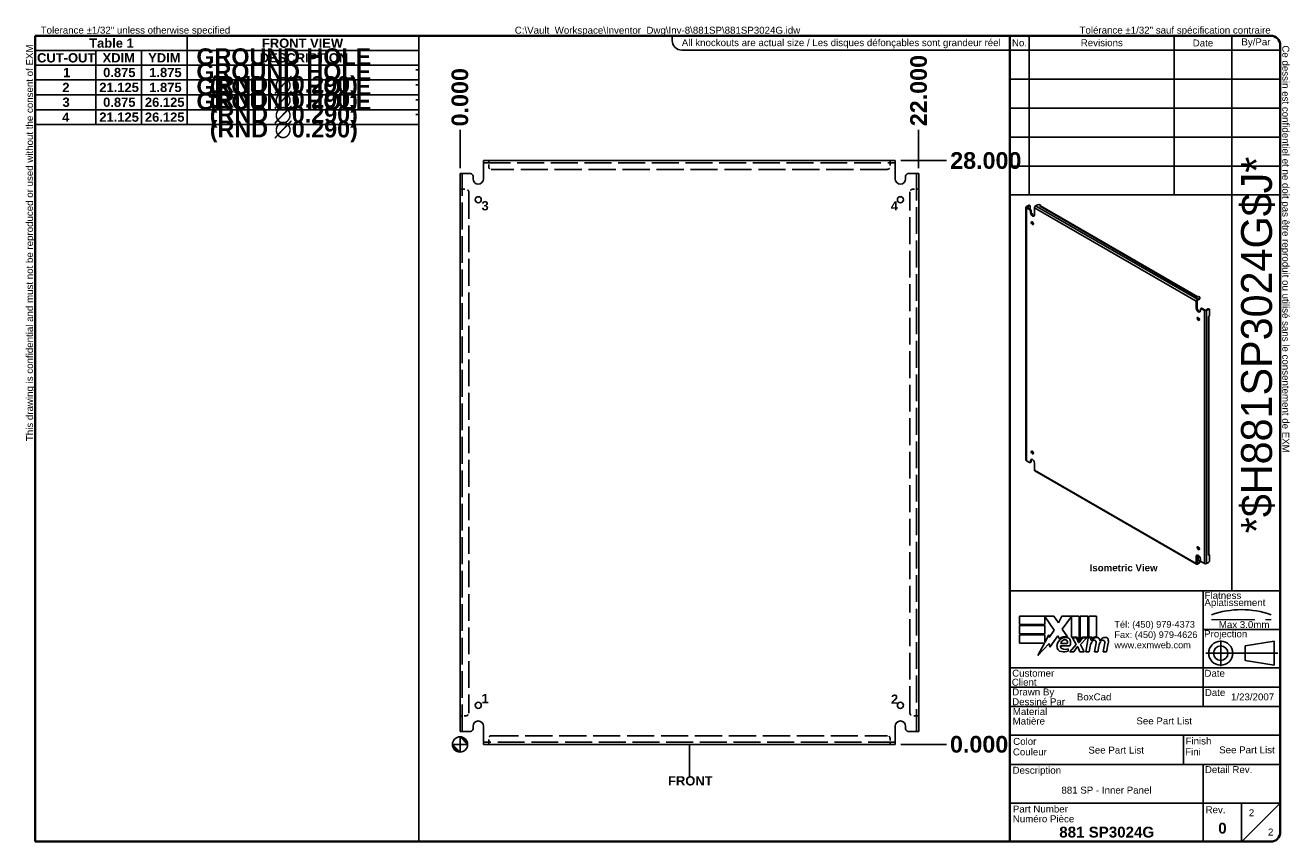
# Model space of a CAD drawing. Header units: inches. Extents: x 2.4 to 63.1, y 1.7 to 40.9.
import ezdxf
from ezdxf.enums import TextEntityAlignment as Align

# ---------------------------------------------------------------- set-up
doc = ezdxf.new("R2010")
doc.units = ezdxf.units.IN
doc.header["$LTSCALE"] = 6.666667
doc.header["$MEASUREMENT"] = 0
for name, pattern in [('CHAIN', [0.7087, 0.4724, -0.0591, 0.1181, -0.0591]), ('DASHED', [0.2067, 0.1654, -0.0413]), ('DASHED_SPACE', [0.2067, 0.1654, -0.0413])]:
    doc.linetypes.add(name, pattern=pattern)
doc.layers.get('0').update_dxf_attribs({"lineweight": 25})
for name, color, linetype, lineweight in [('Centerline(ANSI)', 7, 'Continuous', 25), ('Dimensions(ANSI)', 7, 'Continuous', 25), ('Hidden Edges(ANSI)', 7, 'DASHED_SPACE', 25), ('Sketch Geometry(ANSI)', 7, 'Continuous', 25), ('Symbols(ANSI)', 7, 'Continuous', 25), ('Visible Edges(ANSI)', 7, 'Continuous', 25), ('Visible Tangent Edges(ANSI)', 7, 'Continuous', 25), ('Work Point(ANSI)', 7, 'Continuous', 25)]:
    doc.layers.add(name, color=color, linetype=linetype, lineweight=lineweight)
doc.styles.add('Current-ANSI', font='arial.ttf')
doc.styles.add('Dimension-ANSI', font='arialbd.ttf')
doc.styles.add('Text Style44', font='arialbd.ttf')
doc.styles.add('Text Style83', font='FRE3OF9X.TTF')
doc.dimstyles.new('INCH-ANSI', dxfattribs={"dimscale": 6.666667, "dimtxt": 0.12, "dimasz": 0.098425, "dimexe": 0.04, "dimexo": 0.04, "dimgap": 0.031496, "dimtad": 0, "dimtih": 1, "dimtoh": 1, "dimdec": 3, "dimrnd": 1e-08, "dimzin": 0, "dimdsep": 46, "dimtxsty": 'Dimension-ANSI', "dimcen": 0.09, "dimdle": 0.312, "dimclrd": 179, "dimclre": 179, "dimclrt": 7, "dimadec": 1, "dimazin": 0, "dimtfac": 1, "dimtdec": 3, "dimtofl": 0, "dimtmove": 0, "dimatfit": 3, "dimfxl": 1, "dimtolj": 1, "dimtzin": 4, "dimlwd": 25, "dimlwe": 25, "dimarcsym": 0})
doc.dimstyles.new('INCH-ANSI-VERTICAL', dxfattribs={"dimscale": 6.666667, "dimtxt": 0.12, "dimasz": 0.098425, "dimexe": 0.04, "dimexo": 0.04, "dimgap": 0.031496, "dimtad": 0, "dimtih": 1, "dimtoh": 1, "dimdec": 3, "dimrnd": 1e-08, "dimzin": 0, "dimdsep": 46, "dimtxsty": 'Dimension-ANSI', "dimcen": 0.09, "dimdle": 0.312, "dimclrd": 179, "dimclre": 179, "dimclrt": 7, "dimadec": 1, "dimazin": 0, "dimtfac": 1, "dimtdec": 3, "dimtofl": 0, "dimtmove": 0, "dimatfit": 3, "dimfxl": 1, "dimtolj": 1, "dimtzin": 4, "dimlwd": 25, "dimlwe": 25, "dimarcsym": 0})

# ---------------------------------------------------------------- blocks, each defined once
blk = doc.blocks.new('Origin Indicator Symbol1')
at = {"layer": 'Dimensions(ANSI)'}
h = blk.add_hatch(color=7, dxfattribs=at)
edge = h.paths.add_edge_path(flags=0)
edge.add_line((5.94, 1.416), (5.841, 1.514))
edge.add_arc((5.94, 1.514), 0.0984, 180, 270)
h = blk.add_hatch(color=7, dxfattribs=at)
edge = h.paths.add_edge_path(flags=0)
edge.add_line((5.94, 1.613), (6.038, 1.514))
edge.add_arc((5.94, 1.514), 0.0984, 0, 90)
at = {"layer": 'Dimensions(ANSI)', "color": 7, "linetype": 'Continuous'}
for p, q in [((5.94, 1.416), (5.841, 1.514)), ((5.94, 1.613), (6.038, 1.514))]:
    blk.add_line(p, q, dxfattribs=at)
at = {"layer": 'Dimensions(ANSI)', "color": 7, "linetype": 'Continuous', "flags": 128}
for points in [[(5.94, 1.514), (5.94, 1.416), (5.841, 1.514), (5.94, 1.514)], [(5.94, 1.514), (5.841, 1.514), (5.94, 1.514), (5.94, 1.514)], [(5.94, 1.514), (6.038, 1.514), (5.94, 1.613), (5.94, 1.514)], [(5.94, 1.514), (5.94, 1.613), (5.94, 1.416), (5.94, 1.514)]]:
    blk.add_lwpolyline(points, dxfattribs=at)
at = {"layer": 'Dimensions(ANSI)', "color": 7, "linetype": 'Continuous'}
blk.add_circle((5.94, 1.514), 0.0984, dxfattribs=at)
for start, end in [(180, 270), (0, 90)]:
    blk.add_arc((5.94, 1.514), 0.0984, start, end, dxfattribs=at)
at = {"layer": 'Dimensions(ANSI)', "color": 7}
for points in [[(5.94, 1.514), (5.94, 1.416), (5.841, 1.514), (5.94, 1.514)], [(5.94, 1.514), (5.841, 1.514), (5.94, 1.514)], [(5.94, 1.514), (6.038, 1.514), (5.94, 1.613), (5.94, 1.514)], [(5.94, 1.514), (5.94, 1.613), (5.94, 1.416), (5.94, 1.514)]]:
    blk.add_solid(points, dxfattribs=at)
blk = doc.blocks.new('Datum Identifier4')
at = {"layer": 'Symbols(ANSI)', "color": 7, "linetype": 'Continuous', "lineweight": 25}
for p, q in [((8.91, 1.416), (8.91, 1.514)), ((8.91, 1.416), (8.91, 1.289)), ((8.91, 1.289), (8.91, 1.105))]:
    blk.add_line(p, q, dxfattribs=at)
at = {"layer": 'Symbols(ANSI)', "color": 7, "insert": (8.634, 0.981), "char_height": 0.12, "attachment_point": 7, "line_spacing_factor": 0.25, "style": 'Dimension-ANSI'}
blk.add_mtext('FRONT', dxfattribs=at)
blk = doc.blocks.new('Hole Table1')
at = {"layer": 'Symbols(ANSI)'}
for p, q in [((0.438, 9.541), (0.438, 10.692)), ((0.438, 10.692), (5.407, 10.692)), ((5.407, 10.692), (5.407, 9.541)), ((0.438, 10.501), (1.225, 10.501)), ((1.225, 10.501), (1.225, 10.311)), ((1.225, 10.501), (1.816, 10.501)), ((1.225, 10.501), (1.225, 10.311)), ((1.816, 10.501), (1.816, 10.311)), ((1.816, 10.501), (2.406, 10.501)), ((1.816, 10.501), (1.816, 10.311)), ((2.406, 10.501), (2.406, 10.311)), ((2.406, 10.501), (5.407, 10.501)), ((2.406, 10.501), (2.406, 10.311)), ((0.438, 10.311), (1.225, 10.311)), ((0.438, 10.311), (1.225, 10.311)), ((1.225, 10.311), (1.816, 10.311)), ((1.225, 10.311), (1.225, 10.119)), ((1.225, 10.311), (1.816, 10.311)), ((1.225, 10.311), (1.225, 10.119)), ((1.816, 10.311), (2.406, 10.311)), ((1.816, 10.311), (1.816, 10.119)), ((1.816, 10.311), (2.406, 10.311)), ((1.816, 10.311), (1.816, 10.119)), ((2.406, 10.311), (5.407, 10.311)), ((2.406, 10.311), (2.406, 10.119)), ((2.406, 10.311), (5.407, 10.311)), ((2.406, 10.311), (2.406, 10.119)), ((0.438, 10.119), (1.225, 10.119)), ((0.438, 10.119), (1.225, 10.119)), ((1.225, 10.119), (1.816, 10.119)), ((1.225, 10.119), (1.225, 9.926)), ((1.225, 10.119), (1.816, 10.119)), ((1.225, 10.119), (1.225, 9.926)), ((1.816, 10.119), (2.406, 10.119)), ((1.816, 10.119), (1.816, 9.926)), ((1.816, 10.119), (2.406, 10.119)), ((1.816, 10.119), (1.816, 9.926)), ((2.406, 10.119), (5.407, 10.119)), ((2.406, 10.119), (2.406, 9.926)), ((2.406, 10.119), (5.407, 10.119)), ((2.406, 10.119), (2.406, 9.926)), ((0.438, 9.926), (1.225, 9.926)), ((0.438, 9.926), (1.225, 9.926)), ((1.225, 9.926), (1.816, 9.926)), ((1.225, 9.926), (1.225, 9.733)), ((1.225, 9.926), (1.816, 9.926)), ((1.225, 9.926), (1.225, 9.733)), ((1.816, 9.926), (2.406, 9.926)), ((1.816, 9.926), (1.816, 9.733)), ((1.816, 9.926), (2.406, 9.926)), ((1.816, 9.926), (1.816, 9.733)), ((2.406, 9.926), (5.407, 9.926)), ((2.406, 9.926), (2.406, 9.733)), ((2.406, 9.926), (5.407, 9.926)), ((2.406, 9.926), (2.406, 9.733)), ((0.438, 9.733), (1.225, 9.733)), ((0.438, 9.733), (1.225, 9.733)), ((1.225, 9.733), (1.816, 9.733)), ((1.225, 9.733), (1.225, 9.541)), ((1.225, 9.733), (1.816, 9.733)), ((1.225, 9.733), (1.225, 9.541)), ((1.816, 9.733), (2.406, 9.733)), ((1.816, 9.733), (1.816, 9.541)), ((1.816, 9.733), (2.406, 9.733)), ((1.816, 9.733), (1.816, 9.541)), ((2.406, 9.733), (5.407, 9.733)), ((2.406, 9.733), (2.406, 9.541)), ((2.406, 9.733), (5.407, 9.733)), ((2.406, 9.733), (2.406, 9.541)), ((0.438, 9.541), (1.225, 9.541)), ((5.407, 9.541), (0.438, 9.541)), ((1.225, 9.541), (1.816, 9.541)), ((1.816, 9.541), (2.406, 9.541)), ((2.406, 9.541), (5.407, 9.541))]:
    blk.add_line(p, q, dxfattribs=at)
at = {"layer": 'Symbols(ANSI)', "color": 7, "char_height": 0.12, "attachment_point": 7, "line_spacing_factor": 0.25, "style": 'Dimension-ANSI'}
for s, insert in [('                                          FRONT VIEW', (1.418, 10.534)), ('CUT-OUT', (0.463, 10.344)), ('XDIM', (1.311, 10.346)), ('YDIM', (1.901, 10.346)), ('DESCRIPTION', (3.346, 10.344)), ('1', (0.799, 10.155)), ('0.875', (1.318, 10.154)), ('1.875', (1.915, 10.154)), ('-', (5.361, 10.204)), ('2', (0.79, 9.962)), ('21.125', (1.269, 9.961)), ('1.875', (1.915, 9.961)), ('-', (5.361, 10.011)), ('3', (0.792, 9.769)), ('0.875', (1.318, 9.769)), ('26.125', (1.859, 9.769)), ('-', (5.361, 9.818)), ('4', (0.788, 9.577)), ('21.125', (1.269, 9.576)), ('26.125', (1.859, 9.576)), ('-', (5.361, 9.626))]:
    blk.add_mtext(s, dxfattribs=dict(at, insert=insert))
blk = doc.blocks.new('Leader Text1')
at = {"layer": 'Symbols(ANSI)', "color": 7, "insert": (6.218, 8.428), "char_height": 0.12, "attachment_point": 7, "line_spacing_factor": 0.25, "style": 'Dimension-ANSI'}
blk.add_mtext('3', dxfattribs=at)
blk = doc.blocks.new('Leader Text2')
at = {"layer": 'Symbols(ANSI)', "color": 7, "insert": (11.519, 8.429), "char_height": 0.12, "attachment_point": 7, "line_spacing_factor": 0.25, "style": 'Dimension-ANSI'}
blk.add_mtext('4', dxfattribs=at)
blk = doc.blocks.new('Leader Text3')
at = {"layer": 'Symbols(ANSI)', "color": 7, "insert": (6.218, 2.048), "char_height": 0.12, "attachment_point": 7, "line_spacing_factor": 0.25, "style": 'Dimension-ANSI'}
blk.add_mtext('1', dxfattribs=at)
blk = doc.blocks.new('Leader Text4')
at = {"layer": 'Symbols(ANSI)', "color": 7, "insert": (11.521, 2.04), "char_height": 0.12, "attachment_point": 7, "line_spacing_factor": 0.25, "style": 'Dimension-ANSI'}
blk.add_mtext('2', dxfattribs=at)
blk = doc.blocks.new('*D15')
at = {"layer": 'Defpoints', "color": 0, "linetype": 'Continuous', "transparency": 16777216}
for p in [(23.295, 35.844), (23.295, 33.738), (23.295, 33.738)]:
    blk.add_point(p, dxfattribs=at)
at = {"layer": 'Dimensions(ANSI)', "color": 179, "linetype": 'Continuous', "lineweight": 25, "transparency": 16777216}
blk.add_line((23.295, 34.004), (23.295, 35.844), dxfattribs=at)
at = {"layer": 'Dimensions(ANSI)', "color": 7, "linetype": 'Continuous', "lineweight": 25, "transparency": 16777216, "insert": (23.295, 37.402), "char_height": 0.8, "attachment_point": 5, "rotation": 90, "style": 'Dimension-ANSI'}
blk.add_mtext('\\A1;0.000', dxfattribs=at)
blk = doc.blocks.new('*D16')
at = {"layer": 'Defpoints', "color": 0, "linetype": 'Continuous', "transparency": 16777216}
for p in [(45.295, 35.844), (23.295, 33.738), (45.295, 33.738)]:
    blk.add_point(p, dxfattribs=at)
at = {"layer": 'Dimensions(ANSI)', "color": 179, "linetype": 'Continuous', "lineweight": 25, "transparency": 16777216}
blk.add_line((45.295, 34.004), (45.295, 35.844), dxfattribs=at)
at = {"layer": 'Dimensions(ANSI)', "color": 7, "linetype": 'Continuous', "lineweight": 25, "transparency": 16777216, "insert": (45.295, 37.722), "char_height": 0.8, "attachment_point": 5, "rotation": 90, "style": 'Dimension-ANSI'}
blk.add_mtext('\\A1;22.000', dxfattribs=at)
blk = doc.blocks.new('*D17')
at = {"layer": 'Defpoints', "color": 0, "linetype": 'Continuous', "transparency": 16777216}
for p in [(44.17, 6.363), (44.17, 6.363), (46.637, 6.363)]:
    blk.add_point(p, dxfattribs=at)
at = {"layer": 'Dimensions(ANSI)', "color": 179, "linetype": 'Continuous', "lineweight": 25, "transparency": 16777216}
blk.add_line((44.437, 6.363), (46.637, 6.363), dxfattribs=at)
at = {"layer": 'Dimensions(ANSI)', "color": 7, "linetype": 'Continuous', "lineweight": 25, "transparency": 16777216, "insert": (48.195, 6.363), "char_height": 0.8, "attachment_point": 5, "style": 'Dimension-ANSI'}
blk.add_mtext('\\A1;0.000', dxfattribs=at)
blk = doc.blocks.new('*D18')
at = {"layer": 'Defpoints', "color": 0, "linetype": 'Continuous', "transparency": 16777216}
for p in [(44.17, 34.363), (46.637, 34.363), (44.17, 6.363)]:
    blk.add_point(p, dxfattribs=at)
at = {"layer": 'Dimensions(ANSI)', "color": 179, "linetype": 'Continuous', "lineweight": 25, "transparency": 16777216}
blk.add_line((44.437, 34.363), (46.637, 34.363), dxfattribs=at)
at = {"layer": 'Dimensions(ANSI)', "color": 7, "linetype": 'Continuous', "lineweight": 25, "transparency": 16777216, "insert": (48.515, 34.363), "char_height": 0.8, "attachment_point": 5, "style": 'Dimension-ANSI'}
blk.add_mtext('\\A1;28.000', dxfattribs=at)
blk = doc.blocks.new('Hole Table2')
at = {"layer": 'Symbols(ANSI)'}
for p, q in [((0.437, 9.541), (0.437, 10.692)), ((0.437, 10.692), (2.406, 10.692)), ((2.406, 10.692), (2.406, 9.541)), ((0.437, 10.501), (1.225, 10.501)), ((1.225, 10.501), (1.225, 10.311)), ((1.225, 10.501), (1.815, 10.501)), ((1.225, 10.501), (1.225, 10.311)), ((1.815, 10.501), (1.815, 10.311)), ((1.815, 10.501), (2.406, 10.501)), ((1.815, 10.501), (1.815, 10.311)), ((0.437, 10.311), (1.225, 10.311)), ((0.437, 10.311), (1.225, 10.311)), ((1.225, 10.311), (1.815, 10.311)), ((1.225, 10.311), (1.225, 10.119)), ((1.225, 10.311), (1.815, 10.311)), ((1.225, 10.311), (1.225, 10.119)), ((1.815, 10.311), (2.406, 10.311)), ((1.815, 10.311), (1.815, 10.119)), ((1.815, 10.311), (2.406, 10.311)), ((1.815, 10.311), (1.815, 10.119)), ((0.437, 10.119), (1.225, 10.119)), ((0.437, 10.119), (1.225, 10.119)), ((1.225, 10.119), (1.815, 10.119)), ((1.225, 10.119), (1.225, 9.926)), ((1.225, 10.119), (1.815, 10.119)), ((1.225, 10.119), (1.225, 9.926)), ((1.815, 10.119), (2.406, 10.119)), ((1.815, 10.119), (1.815, 9.926)), ((1.815, 10.119), (2.406, 10.119)), ((1.815, 10.119), (1.815, 9.926)), ((0.437, 9.926), (1.225, 9.926)), ((0.437, 9.926), (1.225, 9.926)), ((1.225, 9.926), (1.815, 9.926)), ((1.225, 9.926), (1.225, 9.733)), ((1.225, 9.926), (1.815, 9.926)), ((1.225, 9.926), (1.225, 9.733)), ((1.815, 9.926), (2.406, 9.926)), ((1.815, 9.926), (1.815, 9.733)), ((1.815, 9.926), (2.406, 9.926)), ((1.815, 9.926), (1.815, 9.733)), ((0.437, 9.733), (1.225, 9.733)), ((0.437, 9.733), (1.225, 9.733)), ((1.225, 9.733), (1.815, 9.733)), ((1.225, 9.733), (1.225, 9.541)), ((1.225, 9.733), (1.815, 9.733)), ((1.225, 9.733), (1.225, 9.541)), ((1.815, 9.733), (2.406, 9.733)), ((1.815, 9.733), (1.815, 9.541)), ((1.815, 9.733), (2.406, 9.733)), ((1.815, 9.733), (1.815, 9.541)), ((0.437, 9.541), (1.225, 9.541)), ((2.406, 9.541), (0.437, 9.541)), ((1.225, 9.541), (1.815, 9.541)), ((1.815, 9.541), (2.406, 9.541))]:
    blk.add_line(p, q, dxfattribs=at)
at = {"layer": 'Symbols(ANSI)', "color": 7, "char_height": 0.12, "attachment_point": 7, "line_spacing_factor": 0.25, "style": 'Dimension-ANSI'}
for s, insert in [('Table 1', (1.137, 10.535)), ('CUT-OUT', (0.462, 10.344)), ('XDIM', (1.311, 10.346)), ('YDIM', (1.901, 10.346)), ('1', (0.799, 10.155)), ('0.875', (1.318, 10.154)), ('1.875', (1.915, 10.154)), ('2', (0.789, 9.962)), ('21.125', (1.268, 9.961)), ('1.875', (1.915, 9.961)), ('3', (0.791, 9.769)), ('0.875', (1.318, 9.769)), ('26.125', (1.859, 9.769)), ('4', (0.788, 9.577)), ('21.125', (1.268, 9.576)), ('26.125', (1.859, 9.576))]:
    blk.add_mtext(s, dxfattribs=dict(at, insert=insert))
blk = doc.blocks.new('Leader Text5')
at = {"layer": 'Symbols(ANSI)', "color": 7, "insert": (6.218, 2.048), "char_height": 0.12, "attachment_point": 7, "line_spacing_factor": 0.25, "style": 'Dimension-ANSI'}
blk.add_mtext('1', dxfattribs=at)
blk = doc.blocks.new('Title Blocks EXM - ANSI B')
for p, q in [((13.372, 3.063), (13.372, 3.17)), ((13.372, 3.17), (13.818, 3.17)), ((13.824, 2.989), (13.701, 3.168)), ((13.701, 3.168), (13.701, 3.063)), ((13.818, 3.17), (13.877, 3.083)), ((13.877, 3.083), (13.923, 3.17)), ((13.923, 3.17), (14.146, 3.17)), ((14.046, 3.166), (13.924, 3.002)), ((14.046, 2.9), (14.046, 3.166)), ((14.146, 3.17), (14.146, 2.842)), ((14.16, 3.17), (14.259, 3.17)), ((14.16, 2.866), (14.16, 3.17)), ((14.259, 3.17), (14.259, 2.9)), ((14.273, 3.17), (14.372, 3.17)), ((14.273, 2.9), (14.273, 3.17)), ((14.372, 3.17), (14.372, 2.905)), ((13.701, 3.063), (13.372, 3.063)), ((13.372, 3.049), (13.701, 3.049)), ((13.372, 2.942), (13.372, 3.049)), ((13.701, 3.049), (13.701, 2.942)), ((13.758, 2.895), (13.824, 2.989)), ((13.924, 3.002), (13.993, 2.903)), ((13.701, 2.942), (13.372, 2.942)), ((13.372, 2.82), (13.372, 2.927)), ((13.372, 2.927), (13.701, 2.927)), ((13.695, 2.82), (13.372, 2.82)), ((13.612, 2.661), (13.695, 2.82)), ((13.758, 2.815), (13.612, 2.661)), ((13.701, 2.831), (13.752, 2.929)), ((13.701, 2.927), (13.701, 2.831)), ((13.752, 2.929), (13.758, 2.895)), ((13.765, 2.768), (13.758, 2.815)), ((13.87, 2.914), (13.765, 2.768)), ((13.893, 2.876), (13.87, 2.914)), ((13.905, 2.788), (14.027, 2.788)), ((13.91, 2.818), (13.99, 2.818)), ((14.023, 2.709), (14.105, 2.802)), ((14.121, 2.9), (14.046, 2.9)), ((14.059, 2.891), (14.113, 2.891)), ((14.105, 2.802), (14.059, 2.891)), ((14.113, 2.891), (14.139, 2.83)), ((14.146, 2.842), (14.121, 2.9)), ((14.139, 2.83), (14.146, 2.83)), ((14.146, 2.83), (14.19, 2.891)), ((14.185, 2.9), (14.16, 2.866)), ((14.245, 2.891), (14.164, 2.803)), ((14.164, 2.803), (14.209, 2.709)), ((14.259, 2.9), (14.185, 2.9)), ((14.19, 2.891), (14.245, 2.891)), ((14.232, 2.709), (14.264, 2.891)), ((14.264, 2.891), (14.302, 2.891)), ((14.314, 2.9), (14.273, 2.9)), ((14.302, 2.891), (14.299, 2.859)), ((14.299, 2.859), (14.309, 2.859)), ((14.312, 2.88), (14.314, 2.9)), ((14.345, 2.709), (14.365, 2.824)), ((14.457, 2.709), (14.477, 2.824)), ((14.523, 2.823), (14.501, 2.709)), ((14.005, 2.718), (14.005, 2.748)), ((14.077, 2.709), (14.023, 2.709)), ((14.122, 2.774), (14.077, 2.709)), ((14.13, 2.774), (14.122, 2.774)), ((14.155, 2.709), (14.13, 2.774)), ((14.209, 2.709), (14.155, 2.709)), ((14.276, 2.709), (14.232, 2.709)), ((14.289, 2.784), (14.276, 2.709)), ((14.389, 2.709), (14.345, 2.709)), ((14.402, 2.784), (14.389, 2.709)), ((14.501, 2.709), (14.457, 2.709))]:
    blk.add_line(p, q)
for centre, radius, start, end in [((13.991, 2.772), 0.133, 134.1684, 176.5646), ((13.968, 2.796), 0.11, 77.079, 133.1785), ((13.968, 2.796), 0.0996, 80.4085, 134.1684), ((13.936, 2.779), 0.032, 163.5261, 244.6784), ((13.965, 2.811), 0.056, 109.3797, 172.9975), ((13.959, 2.83), 0.0365, 51.1652, 109.3797), ((13.962, 2.833), 0.0318, 331.4547, 51.1652), ((13.981, 2.843), 0.0507, 23.8445, 85.0802), ((13.941, 2.826), 0.094, 336.1555, 23.8445), ((14.442, 2.757), 0.155, 147.5992, 170), ((14.376, 2.816), 0.08, 89.4776, 147.4114), ((14.346, 2.818), 0.042, 96.03, 147.5992), ((14.37, 2.825), 0.08, 88.7952, 136.5849), ((14.344, 2.839), 0.02, 23.5571, 96.03), ((14.325, 2.831), 0.041, 350, 23.5571), ((14.377, 2.862), 0.0338, 16.9928, 89.4776), ((14.555, 2.759), 0.155, 148.5584, 170.8257), ((14.317, 2.844), 0.096, 3.6169, 16.9928), ((14.486, 2.814), 0.0819, 89.6788, 153.9508), ((14.458, 2.818), 0.042, 96.1027, 147.6083), ((14.456, 2.839), 0.02, 23.5487, 96.1027), ((14.437, 2.831), 0.041, 349.9922, 23.5487), ((14.487, 2.861), 0.035, 18.4748, 89.6788), ((14.429, 2.842), 0.096, 349, 18.4748), ((13.925, 2.776), 0.0658, 176.5646, 261.5605), ((13.945, 2.911), 0.202, 261.5605, 287.3343), ((13.966, 2.842), 0.102, 244.6784, 292.5609)]:
    blk.add_arc(centre, radius, start, end)
at = {"layer": 'Centerline(ANSI)', "linetype": 'DASHED', "lineweight": 18, "ltscale": 0.507983}
blk.add_line((15.861, 3.128), (16.632, 3.128), dxfattribs=at)
at = {"layer": 'Centerline(ANSI)', "linetype": 'CHAIN', "ltscale": 0.185148}
blk.add_line((15.979, 2.855), (15.979, 2.521), dxfattribs=at)
at = {"layer": 'Centerline(ANSI)', "linetype": 'CHAIN', "ltscale": 0.437897}
blk.add_line((15.786, 2.691), (16.717, 2.691), dxfattribs=at)
at = {"layer": 'Sketch Geometry(ANSI)'}
for p, q in [((13.25, 10.687), (16.625, 10.687)), ((13.5, 10.687), (13.5, 8.625)), ((15.375, 10.687), (15.375, 8.625)), ((16.125, 10.687), (16.125, 3.5)), ((13.25, 10.5), (16.75, 10.5)), ((16.75, 10.562), (16.75, 0.375)), ((13.25, 10.125), (16.75, 10.125)), ((13.25, 9.75), (16.75, 9.75)), ((16.75, 9.375), (13.25, 9.375)), ((13.25, 9), (16.75, 9)), ((16.75, 9), (16.75, 8.625)), ((13.25, 8.625), (16.75, 8.625)), ((16.75, 3.5), (13.25, 3.5)), ((15.75, 2), (15.75, 3.5)), ((15.75, 3), (16.75, 3)), ((16.669, 2.847), (16.294, 2.785)), ((16.669, 2.535), (16.669, 2.847)), ((16.294, 2.785), (16.294, 2.598)), ((16.75, 2.5), (13.25, 2.5)), ((16.294, 2.598), (16.669, 2.535)), ((16.75, 2.25), (13.25, 2.25)), ((16.75, 2), (13.25, 2)), ((13.25, 1.629), (16.75, 1.629)), ((15.499, 1.629), (15.499, 1.25)), ((13.25, 1.25), (16.75, 1.25)), ((15.75, 1.25), (15.75, 0.75)), ((15.75, 0.75), (13.25, 0.75)), ((16.25, 0.75), (15.75, 0.75)), ((15.75, 0.75), (15.75, 0.25)), ((16.25, 0.25), (16.25, 0.75)), ((16.25, 0.75), (16.75, 0.75)), ((16.25, 0.25), (16.75, 0.75)), ((16.625, 0.25), (13.25, 0.25))]:
    blk.add_line(p, q, dxfattribs=at)
at = {"layer": 'Sketch Geometry(ANSI)', "linetype": 'Continuous', "lineweight": 35}
for p, q in [((13.25, 8.625), (13.25, 10.687)), ((13.25, 8.625), (13.25, 3.5)), ((13.25, 0.25), (13.25, 3.5))]:
    blk.add_line(p, q, dxfattribs=at)
at = {"layer": 'Sketch Geometry(ANSI)'}
for radius in [0.156, 0.0935]:
    blk.add_circle((15.979, 2.691), radius, dxfattribs=at)
for centre, radius, start, end in [((16.625, 10.562), 0.125, 0, 90), ((16.247, 2.112), 1.143, 70.2973, 109.7027), ((16.625, 0.375), 0.125, 270, 0)]:
    blk.add_arc(centre, radius, start, end, dxfattribs=at)
at = {"layer": 'Symbols(ANSI)', "color": 7, "char_height": 0.09, "style": 'Current-ANSI'}
for s, insert, width, attachment_point in [('Revisions', (14.439, 10.596), 1.87331, 5), ('By/Par', (16.435, 10.594), 0.62202, 5), ('No.', (13.373, 10.595), 0.25039, 5), ('Date', (15.749, 10.593), 0.75135, 5), ('Date', (15.773, 2.136), 0.26554, 7), ('Rev.', (15.783, 0.618), 0.25854, 7)]:
    blk.add_mtext(s, dxfattribs=dict(at, insert=insert, width=width, attachment_point=attachment_point))
for s, insert, attachment_point in [('\\fArial|b1|i0;\\H0.0900;Isometric View', (14.281, 3.842), 1), ('Flatness', (15.77, 3.393), 7), ('Aplatissement', (15.768, 3.275), 7), ('Max 3.0mm', (15.954, 3.015), 7), ('Projection', (15.764, 2.87), 7), ('Customer', (13.278, 2.386), 7), ('Date', (15.768, 2.385), 7), ('Client', (13.273, 2.269), 7), ('Drawn By', (13.278, 2.117), 7), ('Dessiné Par', (13.278, 2.016), 7), ('Material', (13.286, 1.889), 7), ('Matière', (13.284, 1.766), 7), ('Couleur', (13.287, 1.366), 7), ('Color', (13.291, 1.503), 7), ('Fini', (15.518, 1.37), 7), ('Finish', (15.523, 1.508), 7), ('Description', (13.283, 1.103), 7), ('Detail Rev.', (15.774, 1.137), 7), ('Part Number', (13.287, 0.627), 7), ('Numéro Pièce', (13.286, 0.5), 7)]:
    blk.add_mtext(s, dxfattribs=dict(at, insert=insert, attachment_point=attachment_point))
at = {"layer": 'Symbols(ANSI)', "color": 7, "insert": (14.602, 3.107), "char_height": 0.085, "attachment_point": 1, "line_spacing_factor": 0.944221, "style": 'Current-ANSI'}
blk.add_mtext('\\fArial|b0|i0;\\H0.0850;Tél: (450) 979-4373\\PFax: (450) 979-4626\\Pwww.exmweb.com', dxfattribs=at)
at = {"layer": 'Symbols(ANSI)', "color": 7, "style": 'Current-ANSI'}
for tag, p in [('REV1', (13.375, 10.313)), ('REV1DATE', (15.75, 10.31)), ('REV1BY', (16.437, 10.313)), ('REV2', (13.373, 9.938)), ('REV2DATE', (15.747, 9.941)), ('REV2BY', (16.437, 9.938)), ('REV3', (13.374, 9.563)), ('REV3DATE', (15.752, 9.563)), ('REV3BY', (16.437, 9.564)), ('REV4', (13.377, 9.188)), ('REV4DATE', (15.752, 9.188)), ('REV4BY', (16.441, 9.188)), ('REV5', (13.373, 8.813)), ('REV5DATE', (15.752, 8.813)), ('REV5BY', (16.438, 8.811)), ('MFG_APPROVED_DATE', (16.393, 2.374)), ('DETAIL_REV', (16.249, 0.926))]:
    blk.add_attdef(tag, text='', height=0.09, dxfattribs=at).set_placement(p, align=Align.MIDDLE_CENTER)
for tag, p in [('REV1DESC', (13.526, 10.31)), ('REV2DESC', (13.525, 9.937)), ('REV3DESC', (13.528, 9.564)), ('REV4DESC', (13.533, 9.19)), ('REV5DESC', (13.532, 8.811)), ('COMPANY', (14.12, 2.375))]:
    blk.add_attdef(tag, text='', height=0.09, dxfattribs=at).set_placement(p, align=Align.MIDDLE_LEFT)
at = {"layer": 'Symbols(ANSI)', "color": 7, "style": 'Text Style83'}
blk.add_attdef('BARCODE_001', (16.643, 4.244), '', height=0.4, rotation=90, dxfattribs=at)
at = {"layer": 'Symbols(ANSI)', "color": 7}
for tag, p, height, style in [('AUTHOR_001', (14.116, 2.08), 0.09, 'Current-ANSI'), ('IDW_DATE_001', (16.112, 2.08), 0.09, 'Current-ANSI'), ('MATERIEL_001', (14.887, 1.769), 0.09, 'Current-ANSI'), ('COLOR_001', (14.265, 1.391), 0.09, 'Current-ANSI'), ('FINISH_001', (15.959, 1.394), 0.09, 'Current-ANSI'), ('IDW_DESC_001', (13.916, 0.873), 0.09, 'Current-ANSI'), ('Sheet_Number_001', (16.343, 0.58), 0.09, 'Current-ANSI'), ('IDW_REV_001', (15.947, 0.355), 0.14, 'Text Style44'), ('IDW_NAME_001', (13.888, 0.304), 0.14, 'Text Style44'), ('Number_of_sheets_001', (16.591, 0.33), 0.09, 'Current-ANSI')]:
    blk.add_attdef(tag, p, '', height=height, dxfattribs=dict(at, style=style))
blk = doc.blocks.new('Borders EXM - B (Inch) - B')
at = {"layer": 'Sketch Geometry(ANSI)', "linetype": 'Continuous', "lineweight": 35}
for p, q in [((16.438, 10.692), (0.437, 10.692)), ((0.437, 10.692), (0.437, 0.255)), ((16.562, 0.38), (16.562, 10.567)), ((0.437, 0.255), (16.438, 0.255))]:
    blk.add_line(p, q, dxfattribs=at)
at = {"layer": 'Sketch Geometry(ANSI)'}
for p, q in [((5.407, 10.692), (5.407, 0.255)), ((8.688, 10.63), (8.688, 10.692)), ((13.062, 10.692), (13.062, 10.505)), ((13.062, 10.505), (8.812, 10.505))]:
    blk.add_line(p, q, dxfattribs=at)
at = {"layer": 'Sketch Geometry(ANSI)', "linetype": 'Continuous', "lineweight": 35}
for centre, start, end in [((16.438, 10.567), 0, 90), ((16.438, 0.38), 270, 0)]:
    blk.add_arc(centre, 0.125, start, end, dxfattribs=at)
at = {"layer": 'Sketch Geometry(ANSI)'}
blk.add_arc((8.812, 10.63), 0.125, 180, 270, dxfattribs=at)
at = {"layer": 'Symbols(ANSI)', "color": 7, "char_height": 0.09, "style": 'Current-ANSI'}
for s, insert, attachment_point in [('Tolerance ±1/32" unless otherwise specified', (0.509, 10.692), 7), ('Tolérance ±1/32" sauf spécification contraire', (13.963, 10.692), 7), ('All knockouts are actual size / Les disques défonçables sont grandeur réel', (8.812, 10.647), 1)]:
    blk.add_mtext(s, dxfattribs=dict(at, insert=insert, attachment_point=attachment_point))
at = {"layer": 'Symbols(ANSI)', "color": 7, "char_height": 0.09, "attachment_point": 7, "style": 'Current-ANSI'}
for s, insert, rotation in [('This drawing is confidential and must not be reproduced or used without the consent of EXM', (0.437, 5.442), 90), ('Ce dessin est confidentiel et ne doit pas être reproduit ou utilisé sans le consentement de EXM', (16.562, 10.567), 270)]:
    blk.add_mtext(s, dxfattribs=dict(at, insert=insert, rotation=rotation))
at = {"layer": 'Symbols(ANSI)', "color": 7, "style": 'Current-ANSI'}
blk.add_attdef('FILENAME_AND_PATH_001', (6.649, 10.718), '', height=0.09, dxfattribs=at)

msp = doc.modelspace()

# ---------------------------------------------------------------- linework, layer by layer
at = {"layer": 'Hidden Edges(ANSI)', "ltscale": 1.172648}
for p, q in [((24.4203, 34.2577), (44.1703, 34.2577)), ((44.1703, 6.4677), (24.4203, 6.4677))]:
    msp.add_line(p, q, dxfattribs=at)
at = {"layer": 'Hidden Edges(ANSI)', "ltscale": 0.053898}
for p, q in [((24.6701, 34.2577), (24.6701, 34.3627)), ((24.6703, 34.2577), (24.6703, 34.3627)), ((43.9203, 34.2577), (43.9203, 34.3627)), ((43.9205, 34.2577), (43.9205, 34.3627)), ((23.4003, 32.9879), (23.2953, 32.9879)), ((23.4003, 32.9877), (23.2953, 32.9877)), ((45.1903, 32.9879), (45.2953, 32.9879)), ((45.1903, 32.9877), (45.2953, 32.9877)), ((23.4003, 7.7377), (23.2953, 7.7377)), ((23.4003, 7.7375), (23.2953, 7.7375)), ((45.1903, 7.7377), (45.2953, 7.7377)), ((45.1903, 7.7375), (45.2953, 7.7375)), ((24.6701, 6.4677), (24.6701, 6.3627)), ((24.6703, 6.4677), (24.6703, 6.3627)), ((43.9203, 6.4677), (43.9203, 6.3627)), ((43.9205, 6.4677), (43.9205, 6.3627))]:
    msp.add_line(p, q, dxfattribs=at)
at = {"layer": 'Hidden Edges(ANSI)', "ltscale": 0.024942}
for p, q in [((24.6703, 34.2577), (24.6703, 34.2267)), ((43.9203, 34.2577), (43.9203, 34.2267)), ((23.4003, 32.9877), (23.4313, 32.9877)), ((45.1903, 32.9877), (45.1593, 32.9877)), ((23.4003, 7.7377), (23.4313, 7.7377)), ((45.1903, 7.7377), (45.1593, 7.7377)), ((24.6703, 6.4677), (24.6703, 6.4987)), ((43.9203, 6.4677), (43.9203, 6.4987))]:
    msp.add_line(p, q, dxfattribs=at)
at = {"layer": 'Hidden Edges(ANSI)', "ltscale": 0.08064}
for p, q in [((24.6703, 34.0697), (24.6703, 34.2267)), ((43.9203, 34.2267), (43.9203, 34.0697)), ((23.4313, 32.9877), (23.5883, 32.9877)), ((45.0023, 32.9877), (45.1593, 32.9877)), ((23.5883, 7.7377), (23.4313, 7.7377)), ((45.1593, 7.7377), (45.0023, 7.7377)), ((24.6703, 6.4987), (24.6703, 6.6557)), ((43.9203, 6.6557), (43.9203, 6.4987))]:
    msp.add_line(p, q, dxfattribs=at)
at = {"layer": 'Hidden Edges(ANSI)', "ltscale": 1.164732}
for p, q in [((23.4003, 6.9877), (23.4003, 33.7377)), ((45.1903, 33.7377), (45.1903, 6.9877))]:
    msp.add_line(p, q, dxfattribs=at)
at = {"layer": 'Hidden Edges(ANSI)', "ltscale": 1.181837}
for p, q in [((43.7953, 33.9447), (24.7953, 33.9447)), ((24.7953, 6.7807), (43.7953, 6.7807))]:
    msp.add_line(p, q, dxfattribs=at)
at = {"layer": 'Hidden Edges(ANSI)', "ltscale": 1.166287}
for p, q in [((23.7133, 32.8627), (23.7133, 7.8627)), ((44.8773, 7.8627), (44.8773, 32.8627))]:
    msp.add_line(p, q, dxfattribs=at)
at = {"layer": 'Hidden Edges(ANSI)', "ltscale": 0.100876}
for centre, start, end in [((24.7953, 34.0697), 180, 270), ((43.7953, 34.0697), 270, 0), ((23.5883, 32.8627), 0, 90), ((45.0023, 32.8627), 90, 180), ((23.5883, 7.8627), 270, 0), ((45.0023, 7.8627), 180, 270), ((24.7953, 6.6557), 90, 180), ((43.7953, 6.6557), 0, 90)]:
    msp.add_arc(centre, 0.125, start, end, dxfattribs=at)
at = {"layer": 'Visible Edges(ANSI)'}
for p, q in [((44.1703, 34.3627), (24.4203, 34.3627)), ((24.4203, 34.3627), (24.4203, 34.2267)), ((24.4203, 34.2267), (24.4203, 33.4877)), ((44.1703, 34.3627), (44.1703, 34.2267)), ((44.1703, 33.4877), (44.1703, 34.2267)), ((23.2953, 33.7377), (23.4313, 33.7377)), ((23.2953, 33.7377), (23.2953, 6.9877)), ((23.7953, 33.7377), (23.4313, 33.7377)), ((23.9203, 33.4877), (23.9203, 33.6127)), ((44.6703, 33.6127), (44.6703, 33.4877)), ((45.1593, 33.7377), (44.7953, 33.7377)), ((45.2953, 33.7377), (45.1593, 33.7377)), ((45.2953, 6.9877), (45.2953, 33.7377)), ((50.4622, 32.1613), (50.5608, 32.2182)), ((50.5034, 32.1374), (50.602, 32.1944)), ((50.5955, 32.2216), (50.6367, 32.1978)), ((51.0027, 32.2465), (50.9041, 32.1896)), ((51.0964, 32.1873), (51.1499, 32.2182)), ((51.0965, 32.1873), (51.0964, 32.1873)), ((51.0966, 32.1873), (51.0965, 32.1873)), ((51.1499, 32.2182), (51.1009, 32.2465)), ((58.6809, 27.8341), (51.1344, 32.1911)), ((51.1499, 32.2182), (51.1499, 32.1821)), ((50.44, 32.1304), (50.44, 19.9964)), ((50.6051, 32.017), (50.4622, 32.0996)), ((50.5034, 32.1234), (50.6464, 32.0408)), ((50.6511, 32.166), (50.6511, 32.0378)), ((50.6542, 31.8753), (50.6542, 31.932)), ((50.6955, 31.9558), (50.6955, 31.8991)), ((50.7025, 31.8528), (50.725, 31.8399)), ((50.7741, 31.7548), (50.7741, 31.7426)), ((50.8507, 32.0971), (50.8507, 31.7618)), ((50.7741, 31.4133), (50.7741, 31.3384)), ((58.6092, 27.2825), (58.6092, 27.6177)), ((58.6504, 27.6415), (58.6504, 27.3063)), ((58.6587, 27.8213), (58.6586, 27.8213)), ((58.6586, 27.8213), (58.6587, 27.8213)), ((58.7122, 27.8521), (58.6587, 27.8213)), ((58.6626, 27.7102), (58.7612, 27.7671)), ((58.6626, 27.6626), (58.7612, 27.7195)), ((58.7612, 27.8238), (58.7122, 27.8521)), ((58.7816, 27.7955), (58.7816, 27.7479)), ((58.8056, 27.2258), (58.8056, 27.1691)), ((58.82, 27.2575), (58.8612, 27.2814)), ((58.9977, 27.1716), (58.8547, 27.2541)), ((58.896, 27.2779), (59.039, 27.1954)), ((59.1619, 27.2523), (59.0633, 27.1954)), ((59.2032, 27.2285), (59.1046, 27.1716)), ((59.2379, 27.2319), (59.1966, 27.2557)), ((59.1988, 26.8858), (59.2523, 26.9167)), ((59.1988, 26.8857), (59.1988, 26.8858)), ((59.1988, 26.8858), (59.1988, 26.8857)), ((59.221, 15.463), (59.221, 26.8986)), ((59.2523, 26.9167), (59.2523, 27.2001)), ((50.7597, 20.3828), (50.7479, 20.376)), ((50.4622, 19.9655), (50.6051, 19.883)), ((50.6399, 19.8795), (50.6811, 19.9033)), ((50.6542, 19.9113), (50.6542, 19.968)), ((50.6955, 19.9918), (50.6955, 19.9351)), ((50.8507, 19.8546), (50.8507, 19.5194)), ((50.8663, 19.4848), (58.6248, 15.0054)), ((58.6092, 15.04), (58.6092, 15.3752)), ((58.6504, 15.399), (58.6504, 15.0638)), ((58.6504, 15.3764), (58.663, 15.3691)), ((58.7122, 15.1987), (58.6587, 15.1678)), ((58.6709, 15.2602), (58.6709, 15.189)), ((58.7121, 15.284), (58.7121, 15.2128)), ((58.7122, 15.1987), (58.7612, 15.1704)), ((58.8056, 15.2618), (58.8056, 15.2051)), ((59.2523, 15.4629), (59.1988, 15.432)), ((59.1988, 15.432), (59.1988, 15.4321)), ((59.1988, 15.4321), (59.1988, 15.4321)), ((59.221, 15.481), (59.2523, 15.4629)), ((59.2523, 15.1795), (59.2523, 15.4629)), ((58.6586, 15.1679), (58.6587, 15.1679)), ((58.6587, 15.1678), (58.6586, 15.1679)), ((58.7612, 15.1137), (58.6626, 15.0568)), ((58.7612, 15.0661), (58.6626, 15.0092)), ((58.7816, 15.0944), (58.7816, 15.1421)), ((58.8547, 15.1201), (58.9977, 15.0375)), ((59.1046, 15.0375), (59.2032, 15.0944)), ((23.2953, 6.9877), (23.4313, 6.9877)), ((23.4313, 6.9877), (23.7953, 6.9877)), ((23.9203, 7.1127), (23.9203, 7.2377)), ((24.4203, 7.2377), (24.4203, 6.4987)), ((44.1703, 6.4987), (44.1703, 7.2377)), ((44.6703, 7.2377), (44.6703, 7.1127)), ((44.7953, 6.9877), (45.1593, 6.9877)), ((45.2953, 6.9877), (45.1593, 6.9877)), ((24.4203, 6.3627), (24.4203, 6.4987)), ((24.4203, 6.3627), (44.1703, 6.3627)), ((44.1703, 6.3627), (44.1703, 6.4987))]:
    msp.add_line(p, q, dxfattribs=at)
for centre in [(24.1703, 32.4877), (44.4203, 32.4877), (24.1703, 8.2377), (44.4203, 8.2377)]:
    msp.add_circle(centre, 0.145, dxfattribs=at)
for centre, radius, start, end in [((23.7953, 33.6127), 0.125, 0, 90), ((24.1703, 33.4877), 0.25, 180, 0), ((44.4203, 33.4877), 0.25, 180, 0), ((44.7953, 33.6127), 0.125, 90, 180), ((24.1703, 7.2377), 0.25, 0, 180), ((44.4203, 7.2377), 0.25, 0, 180), ((23.7953, 7.1127), 0.125, 270, 0), ((44.7953, 7.1127), 0.125, 180, 270)]:
    msp.add_arc(centre, radius, start, end, dxfattribs=at)
for centre, major_axis, start_param, end_param in [((50.5608, 32.1615), (0.0347, 0.0601), 0, 0.7853982), ((50.602, 32.1377), (0.0347, 0.0601), 5.4977871, 7.0685835), ((50.9041, 32.1279), (0.0378, 0.0654), 0.7853982, 2.3561945), ((51.0518, 32.2182), (0.0694, 0), 0.7853982, 2.3561945), ((51.0966, 32.1256), (0.0378, 0.0654), 0, 0.7853982), ((50.5156, 32.1304), (-0.0756, 0), 5.4977871, 7.0685835), ((50.5156, 32.1304), (-0.0172, 0), 5.4977871, 7.0685835), ((50.6051, 31.9603), (0.0347, -0.0601), 0.7853982, 2.3561945), ((50.6464, 31.9841), (-0.0347, 0.0601), 3.9269908, 5.4977871), ((50.7525, 31.8186), (0.0694, -0.1203), 3.9269908, 7.0685835), ((50.7937, 31.8424), (0.0694, -0.1203), 3.9269908, 5.9816518), ((50.725, 31.7832), (-0.0347, 0.0601), 3.9269908, 5.4977871), ((50.7937, 31.3888), (0.0403, -0.0698), 3.679154, 5.7456239), ((58.6626, 27.6485), (0.0378, 0.0654), 0.7853982, 2.3561945), ((58.6626, 27.6485), (0.0086, 0.0149), 0.7853982, 2.3561945), ((58.6587, 27.7597), (0.0378, 0.0654), 0.7311589, 0.7853982), ((58.7121, 27.7955), (0.0694, 0), 5.4977871, 7.0685835), ((58.7121, 27.7479), (0.0694, 0), 5.4977871, 6.2831853), ((58.7074, 27.2258), (0.0694, -0.1203), 3.9269908, 7.0685835), ((58.7487, 27.2496), (0.0694, -0.1203), 3.9269908, 5.9816518), ((58.7487, 26.796), (0.0403, -0.0698), 3.679154, 5.7456239), ((58.8547, 27.1974), (-0.0347, 0.0601), 5.4977871, 7.0685835), ((58.896, 27.2212), (-0.0347, 0.0601), 5.4977871, 6.2831853), ((59.0511, 27.2024), (0.0756, 0), 3.9269908, 5.4977871), ((59.0511, 27.2024), (0.0172, 0), 3.9269908, 5.4977871), ((59.1619, 27.1956), (0.0347, 0.0601), 0, 0.7853982), ((59.1454, 26.9166), (0.0756, 0), 5.4977871, 5.5520264), ((59.2032, 27.1718), (0.0347, 0.0601), 5.4977871, 7.0685835), ((50.7525, 19.9113), (-0.0694, 0.1203), 3.9269908, 7.0685835), ((50.7937, 19.9351), (-0.0694, 0.1203), 0.3015335, 0.7853982), ((50.7937, 20.3887), (0.0403, -0.0698), 3.679154, 5.7456239), ((50.725, 20.4429), (0.0347, -0.0601), 0, 0.7628134), ((50.5156, 19.9964), (-0.0756, 0), 0, 0.7853982), ((50.6051, 19.9397), (0.0347, -0.0601), 5.4977871, 7.0685835), ((50.6464, 19.9635), (0.0347, -0.0601), 0, 0.7853982), ((50.9041, 19.5502), (-0.0378, -0.0654), 5.4977871, 6.2831853), ((58.7487, 15.7959), (0.0403, -0.0698), 3.679154, 5.7456239), ((58.7074, 15.3185), (-0.0694, 0.1203), 3.9269908, 7.0685835), ((58.7487, 15.3423), (-0.0694, 0.1203), 0.3015335, 0.7853982), ((58.6218, 15.2886), (0.0347, -0.0601), 0.7853982, 1.7325469), ((58.6587, 15.182), (0.0086, 0.0149), 3.9269908, 5.4977871), ((58.663, 15.3124), (-0.0347, 0.0601), 3.9269908, 5.4977871), ((58.6587, 15.182), (0.0378, 0.0654), 5.2663139, 5.4977871), ((58.8547, 15.1768), (-0.0347, 0.0601), 0.7853982, 2.3561945), ((59.1454, 15.463), (0.0756, 0), 5.4977871, 6.2831853), ((59.2032, 15.1511), (-0.0347, -0.0601), 0.7853982, 2.3561945), ((58.6626, 15.0708), (-0.0378, -0.0654), 5.4977871, 7.0685835), ((58.6626, 15.0708), (-0.0086, -0.0149), 5.4977871, 7.0685835), ((58.7121, 15.1421), (0.0694, 0), 5.4977871, 7.0685835), ((58.7121, 15.0944), (0.0694, 0), 5.4977871, 6.2831853), ((59.0511, 15.0684), (0.0756, 0), 3.9269908, 5.4977871)]:
    msp.add_ellipse(centre, major_axis=major_axis, ratio=0.5773503, start_param=start_param, end_param=end_param, dxfattribs=at)
for centre in [(50.7525, 31.3649), (58.7074, 26.7721), (50.7525, 20.3649), (58.7074, 15.7721)]:
    msp.add_ellipse(centre, major_axis=(0.0403, -0.0698), ratio=0.5773503, dxfattribs=at)
at = {"layer": 'Visible Tangent Edges(ANSI)'}
for p, q in [((50.5608, 32.2182), (50.602, 32.1944)), ((58.6626, 27.7102), (50.9041, 32.1896)), ((58.6587, 27.8213), (51.0966, 32.1873)), ((50.4622, 32.0996), (50.4622, 19.9655)), ((50.5034, 32.1234), (50.5034, 32.1374)), ((50.6464, 32.0408), (50.6051, 32.017)), ((50.6542, 31.932), (50.6955, 31.9558)), ((50.6542, 31.8753), (50.6955, 31.8991)), ((50.725, 31.8399), (50.71, 31.8313)), ((50.7656, 31.7499), (50.7741, 31.7548)), ((58.6092, 27.6177), (50.8507, 32.0971)), ((58.7612, 27.7671), (58.7612, 27.7195)), ((58.6092, 27.2825), (58.6504, 27.3063)), ((58.8547, 27.2541), (58.896, 27.2779)), ((58.9977, 15.0375), (58.9977, 27.1716)), ((59.1046, 15.0375), (59.1046, 27.1716)), ((59.1619, 27.2523), (59.2032, 27.2285)), ((59.1988, 15.4321), (59.1988, 26.8858)), ((50.7733, 20.4141), (50.7407, 20.3953)), ((50.6542, 19.968), (50.6955, 19.9918)), ((50.6955, 19.9351), (50.6542, 19.9113)), ((50.8507, 19.5194), (58.6092, 15.04)), ((58.6092, 15.3752), (58.6504, 15.399)), ((58.663, 15.3691), (58.6504, 15.3618)), ((58.6709, 15.189), (58.6504, 15.2008)), ((58.6709, 15.2602), (58.7121, 15.284)), ((58.6587, 15.1679), (58.6504, 15.1727)), ((58.6626, 15.0568), (58.6504, 15.0638)), ((58.7612, 15.1137), (58.7612, 15.0661))]:
    msp.add_line(p, q, dxfattribs=at)
at = {"layer": 'Work Point(ANSI)', "linetype": 'CHAIN', "ltscale": 0.000455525}
for p, q in [((24.1722, 33.4877), (24.1685, 33.4877)), ((24.1703, 33.4895), (24.1703, 33.4858)), ((44.4222, 33.4877), (44.4185, 33.4877)), ((44.4203, 33.4895), (44.4203, 33.4858)), ((24.1722, 7.2377), (24.1685, 7.2377)), ((24.1722, 7.2377), (24.1685, 7.2377)), ((24.1703, 7.2395), (24.1703, 7.2358)), ((24.1703, 7.2395), (24.1703, 7.2358)), ((44.4222, 7.2377), (44.4185, 7.2377)), ((44.4222, 7.2377), (44.4185, 7.2377)), ((44.4203, 7.2395), (44.4203, 7.2358)), ((44.4203, 7.2395), (44.4203, 7.2358)), ((23.2972, 6.3627), (23.2935, 6.3627)), ((23.2953, 6.3645), (23.2953, 6.3608))]:
    msp.add_line(p, q, dxfattribs=at)

# ---------------------------------------------------------------- block references
at = {"xscale": 3.703703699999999, "yscale": 3.703703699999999, "zscale": 3.703703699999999}
for name, p, values in [('Borders EXM - B (Inch) - B', (1.2963, 0.7542), {'FILENAME_AND_PATH_001': 'C:\\Vault_Workspace\\Inventor_Dwg\\Inv-8\\881SP\\881SP3024G.idw'}), ('Title Blocks EXM - ANSI B', (0.6019, 0.771), {'COLOR_001': 'See Part List', 'AUTHOR_001': 'BoxCad', 'IDW_DATE_001': '1/23/2007', 'IDW_REV_001': '0', 'Sheet_Number_001': '2', 'Number_of_sheets_001': '2', 'IDW_DESC_001': '881 SP - Inner Panel', 'IDW_NAME_001': '881 SP3024G', 'BARCODE_001': '*$H881SP3024G$J*', 'FINISH_001': 'See Part List', 'MATERIEL_001': 'See Part List'})]:
    msp.add_blockref(name, p, dxfattribs=at).add_auto_attribs(values)
at = {"layer": 'Dimensions(ANSI)', "xscale": 3.703703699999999, "yscale": 3.703703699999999, "zscale": 3.703703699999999}
msp.add_blockref('Origin Indicator Symbol1', (1.2963, 0.7542), dxfattribs=at)
at = {"layer": 'Symbols(ANSI)', "xscale": 3.703703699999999, "yscale": 3.703703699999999, "zscale": 3.703703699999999}
for name in ['Hole Table2', 'Hole Table1', 'Leader Text1', 'Leader Text2', 'Leader Text3', 'Leader Text5', 'Leader Text4', 'Datum Identifier4']:
    msp.add_blockref(name, (1.2963, 0.7542), dxfattribs=at)

# ---------------------------------------------------------------- texts
at = {"layer": 'Symbols(ANSI)', "color": 7, "char_height": 0.444444, "width": 8.81033, "attachment_point": 5, "style": 'Dimension-ANSI'}
for insert in [(14.8443, 38.5617), (14.8427, 37.8438), (14.8438, 37.1294), (14.8449, 36.4218)]:
    msp.add_mtext('{\\fArial|b1|i0;\\H0.8000;GROUND HOLE (RND \\fAIGDT|b0|i0;\\H0.8000;n\\fArial|b1|i0;\\H0.8000;0.290)}', dxfattribs=dict(at, insert=insert))

# ---------------------------------------------------------------- dimensions: what is measured, and where the dimension line sits
at = {"layer": 'Dimensions(ANSI)', "color": 179, "linetype": 'Continuous', "lineweight": 25, "true_color": 0x262658}
for feature_location, offset, dtype, origin, dimstyle, picture, middle in [((45.2953, 33.7377), (0, 2.1067), 1, (23.2953, 33.7377), 'INCH-ANSI-VERTICAL', '*D16', (45.2953, 37.722)), ((23.2953180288, 33.737658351), (0, 2.1066788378), 1, (23.2953180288, 33.737658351), 'INCH-ANSI-VERTICAL', '*D15', (23.2953180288, 37.4016506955)), ((44.1703, 34.3627), (2.4671, 0), 0, (44.1703, 6.3627), 'INCH-ANSI', '*D18', (48.515, 34.3627)), ((44.1703180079, 6.3626583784), (2.4670692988, 0), 0, (44.1703180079, 6.3626583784), 'INCH-ANSI', '*D17', (48.1947008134, 6.3626583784))]:
    dim = msp.add_ordinate_dim(feature_location=feature_location, offset=offset, dtype=dtype, origin=origin, dimstyle=dimstyle, override={"dimgap": 0.031496, "dimtad": 0, "dimdec": 3, "dimlfac": 1, "dimtol": 0, "dimlim": 0, "dimtp": 0, "dimtm": 0, "dimtdec": 3}, dxfattribs=at)
    dim.commit()
    dim.dimension.update_dxf_attribs({"geometry": picture, "text_midpoint": middle})

doc.saveas('drawing.dxf')
